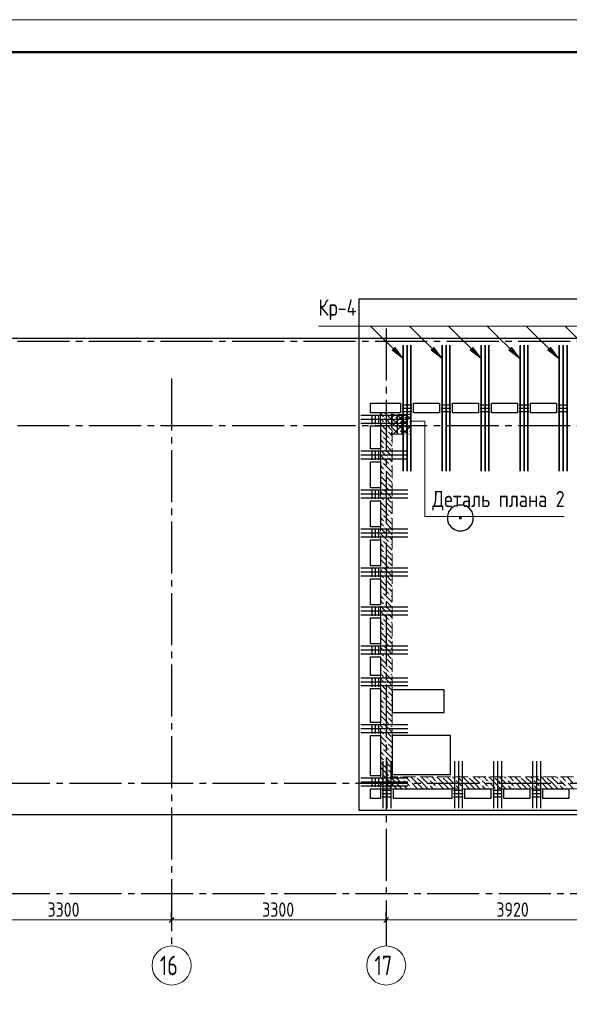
# Model space of a CAD drawing. Header units: millimetres. Extents: x 0 to 43617, y 0 to 29700.
# Tile 5 of 7: x 21594 to 30045, y 14553 to 29700. Entities that reach past the tile are written whole.
import ezdxf

# ---------------------------------------------------------------- set-up
doc = ezdxf.new("R2010")
doc.units = ezdxf.units.MM
doc.linetypes.add('______2', pattern=[270, 200, -70])
doc.linetypes.add('______5', pattern=[1100, 800, -100, 100, -100])
for name, color, linetype, lineweight, true_color in [('S1 Стержни арматуры фон', 7, '______2', 13, 0xa0a0a0), ('Вспомогательная арматура', 7, 'Continuous', 18, 0x656565), ('Поперечная арматура', 7, 'Continuous', 18, 0x5a2814), ('Поперечное армирование AW фон', 7, '______2', 13, 0xa0a0a0), ('Ребро вкладыша арматура поперечная AW', 7, 'Continuous', 18, 0x5a2814)]:
    doc.layers.add(name, color=color, linetype=linetype, lineweight=lineweight, true_color=true_color)
for name, color, linetype, lineweight in [('Standard', 7, 'Continuous', 25), ('ЖБ Перекрытие верхний уровень', 7, 'Continuous', 35), ('ЖБ Стена верхний уровень', 7, 'Continuous', 35), ('Оси', 40, '______5', 18), ('Позиционная метка номер позиции', 7, 'Continuous', 13), ('Примечания', 7, 'Continuous', 25), ('Ребро вкладыша арматура S1', 7, 'Continuous', 25)]:
    doc.layers.add(name, color=color, linetype=linetype, lineweight=lineweight)
doc.styles.add('GOST 2.304-81', font='txt')
doc.styles.add('ISOCPEUR', font='txt')

msp = doc.modelspace()

# ---------------------------------------------------------------- hatches: boundary and pattern name
at = {"layer": 'ЖБ Стена верхний уровень', "linetype": 'Continuous', "lineweight": 18, "transparency": 33554687}
for points in [[(27290, 23650), (27287, 23647), (27284, 23650)], [(27200, 23573), (27207, 23580), (27213, 23573), (27207, 23567)], [(27200, 23493), (27207, 23500), (27213, 23493), (27207, 23487)], [(27240, 23373), (27247, 23380), (27253, 23373), (27247, 23367)], [(27160, 23293), (27167, 23300), (27173, 23293), (27167, 23287)], [(27200, 23173), (27207, 23180), (27213, 23173), (27207, 23167)], [(27280, 23253), (27287, 23260), (27293, 23253), (27287, 23247)], [(27200, 23093), (27207, 23100), (27213, 23093), (27207, 23087)], [(27160, 22893), (27167, 22900), (27173, 22893), (27167, 22887)], [(27240, 22973), (27247, 22980), (27253, 22973), (27247, 22967)], [(27200, 22773), (27207, 22780), (27213, 22773), (27207, 22767)], [(27280, 22853), (27287, 22860), (27293, 22853), (27287, 22847)], [(27200, 22693), (27207, 22700), (27213, 22693), (27207, 22687)], [(27240, 22573), (27247, 22580), (27253, 22573), (27247, 22567)], [(27160, 22493), (27167, 22500), (27173, 22493), (27167, 22487)], [(27280, 22453), (27287, 22460), (27293, 22453), (27287, 22447)], [(27200, 22373), (27207, 22380), (27213, 22373), (27207, 22367)], [(27200, 22293), (27207, 22300), (27213, 22293), (27207, 22287)], [(27240, 22173), (27247, 22180), (27253, 22173), (27247, 22167)], [(27160, 22093), (27167, 22100), (27173, 22093), (27167, 22087)], [(27200, 21973), (27207, 21980), (27213, 21973), (27207, 21967)], [(27280, 22053), (27287, 22060), (27293, 22053), (27287, 22047)], [(27200, 21893), (27207, 21900), (27213, 21893), (27207, 21887)], [(27160, 21693), (27167, 21700), (27173, 21693), (27167, 21687)], [(27240, 21773), (27247, 21780), (27253, 21773), (27247, 21767)], [(27200, 21573), (27207, 21580), (27213, 21573), (27207, 21567)], [(27280, 21653), (27287, 21660), (27293, 21653), (27287, 21647)], [(27200, 21493), (27207, 21500), (27213, 21493), (27207, 21487)], [(27240, 21373), (27247, 21380), (27253, 21373), (27247, 21367)], [(27160, 21293), (27167, 21300), (27173, 21293), (27167, 21287)], [(27280, 21253), (27287, 21260), (27293, 21253), (27287, 21247)], [(27200, 21173), (27207, 21180), (27213, 21173), (27207, 21167)], [(27200, 21093), (27207, 21100), (27213, 21093), (27207, 21087)], [(27240, 20973), (27247, 20980), (27253, 20973), (27247, 20967)], [(27160, 20893), (27167, 20900), (27173, 20893), (27167, 20887)], [(27200, 20773), (27207, 20780), (27213, 20773), (27207, 20767)], [(27280, 20853), (27287, 20860), (27293, 20853), (27287, 20847)], [(27200, 20693), (27207, 20700), (27213, 20693), (27207, 20687)], [(27160, 20493), (27167, 20500), (27173, 20493), (27167, 20487)], [(27240, 20573), (27247, 20580), (27253, 20573), (27247, 20567)], [(27280, 20453), (27287, 20460), (27293, 20453), (27287, 20447)], [(27200, 20373), (27207, 20380), (27213, 20373), (27207, 20367)], [(27200, 20293), (27207, 20300), (27213, 20293), (27207, 20287)], [(27240, 20173), (27247, 20180), (27253, 20173), (27247, 20167)], [(27160, 20093), (27167, 20100), (27173, 20093), (27167, 20087)], [(27280, 20053), (27287, 20060), (27293, 20053), (27287, 20047)], [(27200, 19973), (27207, 19980), (27213, 19973), (27207, 19967)], [(27200, 19893), (27207, 19900), (27213, 19893), (27207, 19887)], [(27160, 19693), (27167, 19700), (27173, 19693), (27167, 19687)], [(27240, 19773), (27247, 19780), (27253, 19773), (27247, 19767)], [(27200, 19573), (27207, 19580), (27213, 19573), (27207, 19567)], [(27280, 19653), (27287, 19660), (27293, 19653), (27287, 19647)], [(27200, 19493), (27207, 19500), (27213, 19493), (27207, 19487)], [(27160, 19293), (27167, 19300), (27173, 19293), (27167, 19287)], [(27240, 19373), (27247, 19380), (27253, 19373), (27247, 19367)], [(27280, 19253), (27287, 19260), (27293, 19253), (27287, 19247)], [(27200, 19173), (27207, 19180), (27213, 19173), (27207, 19167)], [(27200, 19093), (27207, 19100), (27213, 19093), (27207, 19087)], [(27240, 18973), (27247, 18980), (27253, 18973), (27247, 18967)], [(27160, 18893), (27167, 18900), (27173, 18893), (27167, 18887)], [(27280, 18853), (27287, 18860), (27293, 18853), (27287, 18847)], [(27200, 18773), (27207, 18780), (27213, 18773), (27207, 18767)], [(27200, 18693), (27207, 18700), (27213, 18693), (27207, 18687)], [(27160, 18493), (27167, 18500), (27173, 18493), (27167, 18487)], [(27240, 18573), (27247, 18580), (27253, 18573), (27247, 18567)], [(27200, 18373), (27207, 18380), (27213, 18373), (27207, 18367)], [(27280, 18453), (27287, 18460), (27293, 18453), (27287, 18447)], [(27200, 18293), (27207, 18300), (27213, 18293), (27207, 18287)], [(27240, 18173), (27247, 18180), (27253, 18173), (27247, 18167)], [(27160, 18093), (27167, 18100), (27173, 18093), (27167, 18087)], [(27280, 18053), (27287, 18060), (27293, 18053), (27287, 18047)], [(27690, 18050), (27687, 18047), (27684, 18050)], [(28090, 18050), (28087, 18047), (28084, 18050)], [(28490, 18050), (28487, 18047), (28484, 18050)], [(28890, 18050), (28887, 18047), (28884, 18050)], [(29290, 18050), (29287, 18047), (29284, 18050)], [(29690, 18050), (29687, 18047), (29684, 18050)], [(27200, 17973), (27207, 17980), (27213, 17973), (27207, 17967)], [(27200, 17893), (27207, 17900), (27213, 17893), (27207, 17887)], [(27480, 18013), (27487, 18020), (27493, 18013), (27487, 18007)], [(27480, 17933), (27487, 17940), (27493, 17933), (27487, 17927)], [(27600, 17973), (27607, 17980), (27613, 17973), (27607, 17967)], [(27600, 17893), (27607, 17900), (27613, 17893), (27607, 17887)], [(27880, 18013), (27887, 18020), (27893, 18013), (27887, 18007)], [(27880, 17933), (27887, 17940), (27893, 17933), (27887, 17927)], [(28000, 17973), (28007, 17980), (28013, 17973), (28007, 17967)], [(28000, 17893), (28007, 17900), (28013, 17893), (28007, 17887)], [(28280, 18013), (28287, 18020), (28293, 18013), (28287, 18007)], [(28280, 17933), (28287, 17940), (28293, 17933), (28287, 17927)], [(28400, 17973), (28407, 17980), (28413, 17973), (28407, 17967)], [(28400, 17893), (28407, 17900), (28413, 17893), (28407, 17887)], [(28680, 18013), (28687, 18020), (28693, 18013), (28687, 18007)], [(28680, 17933), (28687, 17940), (28693, 17933), (28687, 17927)], [(28800, 17973), (28807, 17980), (28813, 17973), (28807, 17967)], [(28800, 17893), (28807, 17900), (28813, 17893), (28807, 17887)], [(29080, 18013), (29087, 18020), (29093, 18013), (29087, 18007)], [(29080, 17933), (29087, 17940), (29093, 17933), (29087, 17927)], [(29200, 17973), (29207, 17980), (29213, 17973), (29207, 17967)], [(29200, 17893), (29207, 17900), (29213, 17893), (29207, 17887)], [(29480, 18013), (29487, 18020), (29493, 18013), (29487, 18007)], [(29480, 17933), (29487, 17940), (29493, 17933), (29487, 17927)], [(29600, 17973), (29607, 17980), (29613, 17973), (29607, 17967)], [(29600, 17893), (29607, 17900), (29613, 17893), (29607, 17887)], [(29880, 18013), (29887, 18020), (29893, 18013), (29887, 18007)], [(29880, 17933), (29887, 17940), (29893, 17933), (29887, 17927)], [(30000, 17973), (30007, 17980), (30013, 17973), (30007, 17967)], [(30000, 17893), (30007, 17900), (30013, 17893), (30007, 17887)]]:
    msp.add_hatch(color=7, dxfattribs=at).paths.add_polyline_path(points, flags=16)
at = {"layer": 'Позиционная метка номер позиции', "linetype": 'Continuous', "lineweight": 13, "transparency": 33554687}
for points in [[(27363, 24656), (27490, 24487), (27320, 24614)], [(27963, 24656), (28090, 24487), (27920, 24614)], [(28563, 24656), (28690, 24487), (28520, 24614)], [(29157, 24656), (29284, 24487), (29114, 24614)], [(29757, 24656), (29884, 24487), (29714, 24614)]]:
    msp.add_hatch(color=7, dxfattribs=at).paths.add_polyline_path(points, flags=16)

# ---------------------------------------------------------------- linework, layer by layer
at = {"layer": 'S1 Стержни арматуры фон', "color": 7, "linetype": 'Continuous', "lineweight": 25, "transparency": 33554687}
for p, q in [((27490, 24694), (27490, 22756)), ((27550, 24694), (27550, 22756)), ((27610, 24694), (27610, 22756)), ((28090, 24694), (28090, 22756)), ((28150, 24694), (28150, 22756)), ((28210, 24694), (28210, 22756)), ((28690, 24694), (28690, 22756)), ((28750, 24694), (28750, 22756)), ((28810, 24694), (28810, 22756)), ((29290, 24694), (29290, 22756)), ((29350, 24694), (29350, 22756)), ((29410, 24694), (29410, 22756)), ((29890, 24694), (29890, 22756)), ((29950, 24694), (29950, 22756)), ((30010, 24694), (30010, 22756))]:
    msp.add_line(p, q, dxfattribs=at)
at = {"layer": 'S1 Стержни арматуры фон', "color": 7, "linetype": 'Continuous', "lineweight": 35, "transparency": 33554687}
for p, q in [((27490, 24693), (27490, 22757)), ((27550, 24693), (27550, 22757)), ((27610, 24693), (27610, 22757)), ((28090, 24693), (28090, 22757)), ((28150, 24693), (28150, 22757)), ((28210, 24693), (28210, 22757)), ((28690, 24693), (28690, 22757)), ((28750, 24693), (28750, 22757)), ((28810, 24693), (28810, 22757)), ((29290, 24693), (29290, 22757)), ((29350, 24693), (29350, 22757)), ((29410, 24693), (29410, 22757)), ((29890, 24693), (29890, 22757)), ((29950, 24693), (29950, 22757)), ((30010, 24693), (30010, 22757))]:
    msp.add_line(p, q, dxfattribs=at)
at = {"layer": 'Standard', "color": 251, "linetype": 'Continuous', "lineweight": -3, "true_color": 0x656565, "transparency": 33554687}
for p, q in [((23930, 15850), (23930, 15975)), ((27230, 15850), (27230, 15975)), ((23930, 15850), (23930, 15725)), ((23930, 15850), (23930, 15850)), ((27230, 15850), (27230, 15725)), ((27230, 15850), (27230, 15850))]:
    msp.add_line(p, q, dxfattribs=at)
at = {"layer": 'Standard', "color": 7, "linetype": 'Continuous', "lineweight": 13, "transparency": 33554687}
for p, q in [((20630, 15850), (23930, 15850)), ((23930, 15850), (27230, 15850)), ((27230, 15850), (31150, 15850))]:
    msp.add_line(p, q, dxfattribs=at)
at = {"layer": 'Standard', "color": 7, "linetype": 'Continuous', "lineweight": 25, "transparency": 33554687}
for p, q in [((23892, 15812), (23967, 15887)), ((27192, 15812), (27267, 15887))]:
    msp.add_line(p, q, dxfattribs=at)
at = {"layer": 'Standard', "color": 7, "linetype": 'Continuous', "lineweight": 13, "transparency": 33554687}
msp.add_lwpolyline([(0, 0), (42000, 0), (42000, 29700), (0, 29700), (0, 0)], close=True, dxfattribs=at)
at = {"layer": 'Standard', "color": 7, "linetype": 'Continuous', "lineweight": 50, "transparency": 33554687}
msp.add_lwpolyline([(2000, 29200), (41500, 29200), (41500, 500), (2000, 500), (2000, 29200)], close=True, dxfattribs=at)
at = {"layer": 'Standard', "color": 254, "linetype": 'Continuous', "lineweight": 25, "true_color": 0xc4c4ff, "transparency": 33554687}
msp.add_lwpolyline([(5702, 17472), (35558, 17472), (35558, 24794), (5702, 24794), (5702, 17472)], dxfattribs=at)
at = {"layer": 'Вспомогательная арматура', "color": 7, "linetype": 'Continuous', "lineweight": 25, "transparency": 33554687}
for p, q in [((27400, 23622), (27400, 23327)), ((27470, 23622), (27470, 23327)), ((27540, 23622), (27540, 23327)), ((27610, 23622), (27610, 23327))]:
    msp.add_line(p, q, dxfattribs=at)
at = {"layer": 'ЖБ Перекрытие верхний уровень', "color": 7, "linetype": 'Continuous', "lineweight": 25, "transparency": 33554687}
for p, q in [((35490, 25400), (26810, 25400)), ((26810, 25400), (26810, 23800)), ((26810, 23800), (26810, 17540)), ((26990, 23650), (26990, 23800)), ((26990, 23800), (27450, 23800)), ((27450, 23800), (27450, 23650)), ((27650, 23650), (27650, 23800)), ((27650, 23800), (28050, 23800)), ((28050, 23800), (28050, 23650)), ((28250, 23650), (28250, 23800)), ((28250, 23800), (28650, 23800)), ((28650, 23800), (28650, 23650)), ((28850, 23800), (29250, 23800)), ((28850, 23650), (28850, 23800)), ((29250, 23800), (29250, 23650)), ((29450, 23650), (29450, 23800)), ((29450, 23800), (29850, 23800)), ((29850, 23800), (29850, 23650)), ((27450, 23650), (26990, 23650)), ((28050, 23650), (27650, 23650)), ((28650, 23650), (28250, 23650)), ((29250, 23650), (28850, 23650)), ((29850, 23650), (29450, 23650)), ((26990, 23100), (26990, 23450)), ((26990, 23450), (27140, 23450)), ((27140, 23450), (27140, 23100)), ((27140, 23100), (26990, 23100)), ((26990, 22500), (26990, 22900)), ((26990, 22900), (27140, 22900)), ((27140, 22900), (27140, 22500)), ((27140, 22500), (26990, 22500)), ((26990, 21900), (26990, 22300)), ((26990, 22300), (27140, 22300)), ((27140, 22300), (27140, 21900)), ((28190, 22127), (28171, 22067)), ((28227, 22178), (28190, 22127)), ((28278, 22215), (28227, 22178)), ((28338, 22234), (28278, 22215)), ((28402, 22234), (28338, 22234)), ((28462, 22215), (28402, 22234)), ((28513, 22178), (28462, 22215)), ((28550, 22127), (28513, 22178)), ((28569, 22067), (28550, 22127)), ((28171, 22067), (28171, 22003)), ((28171, 22003), (28190, 21943)), ((28550, 21943), (28569, 22003)), ((28569, 22003), (28569, 22067)), ((27140, 21900), (26990, 21900)), ((28190, 21943), (28227, 21892)), ((28227, 21892), (28278, 21855)), ((28278, 21855), (28338, 21836)), ((28338, 21836), (28402, 21836)), ((28402, 21836), (28462, 21855)), ((28462, 21855), (28513, 21892)), ((28513, 21892), (28550, 21943)), ((26990, 21300), (26990, 21700)), ((26990, 21700), (27140, 21700)), ((27140, 21700), (27140, 21300)), ((27140, 21300), (26990, 21300)), ((26990, 20700), (26990, 21100)), ((26990, 21100), (27140, 21100)), ((27140, 21100), (27140, 20700)), ((27140, 20700), (26990, 20700)), ((26990, 20100), (26990, 20500)), ((26990, 20500), (27140, 20500)), ((27140, 20500), (27140, 20100)), ((27140, 20100), (26990, 20100)), ((26990, 19610), (26990, 19900)), ((26990, 19900), (27140, 19900)), ((27140, 19900), (27140, 19610)), ((27140, 19610), (26990, 19610)), ((26990, 18890), (26990, 19410)), ((26990, 19410), (27140, 19410)), ((27140, 19410), (27140, 18890)), ((28120, 19390), (27320, 19390)), ((27320, 19390), (27320, 19040)), ((28120, 19040), (28120, 19390)), ((27320, 19040), (28120, 19040)), ((27140, 18890), (26990, 18890)), ((26990, 18070), (26990, 18690)), ((26990, 18690), (27140, 18690)), ((27140, 18690), (27140, 18070)), ((28220, 18690), (27320, 18690)), ((27320, 18690), (27320, 18090)), ((28220, 18090), (28220, 18690)), ((27140, 18070), (26990, 18070)), ((27320, 18090), (28220, 18090)), ((26990, 17870), (27140, 17870)), ((26990, 17720), (26990, 17870)), ((27140, 17870), (27140, 17720)), ((27340, 17870), (28240, 17870)), ((27340, 17720), (27340, 17870)), ((28240, 17870), (28240, 17720)), ((28440, 17720), (28440, 17870)), ((28440, 17870), (28840, 17870)), ((28840, 17870), (28840, 17720)), ((29040, 17720), (29040, 17870)), ((29040, 17870), (29440, 17870)), ((29440, 17870), (29440, 17720)), ((29640, 17720), (29640, 17870)), ((29640, 17870), (30040, 17870)), ((30040, 17870), (30040, 17720)), ((27140, 17720), (26990, 17720)), ((28240, 17720), (27340, 17720)), ((28840, 17720), (28440, 17720)), ((29440, 17720), (29040, 17720)), ((30040, 17720), (29640, 17720)), ((26810, 17540), (35490, 17540))]:
    msp.add_line(p, q, dxfattribs=at)
at = {"layer": 'ЖБ Перекрытие верхний уровень', "color": 7, "linetype": 'Continuous', "lineweight": 13, "transparency": 33554687}
for points in [[(28357, 22048), (28383, 22048), (28383, 22022), (28357, 22022), (28357, 22048)], [(28382, 22023), (28358, 22023), (28358, 22047), (28382, 22047), (28382, 22023)], [(28360, 22045), (28380, 22045), (28380, 22045), (28360, 22045), (28360, 22045), (28360, 22025), (28380, 22025), (28380, 22045), (28360, 22045)], [(28362, 22043), (28378, 22043), (28378, 22043), (28362, 22043), (28362, 22043), (28362, 22027), (28378, 22027), (28378, 22043), (28362, 22043)], [(28363, 22042), (28377, 22042), (28377, 22042), (28363, 22042), (28363, 22042), (28363, 22028), (28377, 22028), (28377, 22042), (28363, 22042)], [(28365, 22040), (28375, 22040), (28375, 22030), (28365, 22030), (28365, 22040)], [(28373, 22032), (28367, 22032), (28367, 22038), (28373, 22038), (28373, 22032)], [(28368, 22037), (28372, 22037), (28372, 22033), (28368, 22033), (28368, 22037)]]:
    msp.add_lwpolyline(points, dxfattribs=at)
at = {"layer": 'ЖБ Стена верхний уровень', "color": 251, "linetype": '______2', "lineweight": 13, "true_color": 0x656565, "transparency": 33554687}
for p, q in [((27140, 23650), (27140, 17870)), ((27320, 23650), (27140, 23650)), ((27320, 18050), (27320, 23650)), ((32270, 18050), (27320, 18050)), ((27140, 17870), (27320, 17870)), ((27320, 17870), (32270, 17870))]:
    msp.add_line(p, q, dxfattribs=at)
at = {"layer": 'ЖБ Стена верхний уровень', "color": 9, "linetype": 'Continuous', "lineweight": 18, "true_color": 0xc7c7c7, "transparency": 33554687}
for p, q in [((27140, 23640), (27187, 23593)), ((27307, 23553), (27210, 23650)), ((27307, 23633), (27320, 23620)), ((27147, 23553), (27140, 23560)), ((27140, 23480), (27227, 23393)), ((27187, 23513), (27147, 23553)), ((27227, 23553), (27307, 23473)), ((27307, 23553), (27320, 23540)), ((27147, 23393), (27267, 23273)), ((27227, 23473), (27320, 23380)), ((27320, 23300), (27267, 23353)), ((27140, 23320), (27147, 23313)), ((27140, 23240), (27187, 23193)), ((27307, 23153), (27187, 23273)), ((27307, 23233), (27320, 23220)), ((27147, 23153), (27140, 23160)), ((27140, 23080), (27227, 22993)), ((27187, 23113), (27147, 23153)), ((27227, 23153), (27307, 23073)), ((27227, 23073), (27320, 22980)), ((27307, 23153), (27320, 23140)), ((27140, 22920), (27147, 22913)), ((27147, 22993), (27267, 22873)), ((27307, 22753), (27187, 22873)), ((27320, 22900), (27267, 22953)), ((27140, 22840), (27187, 22793)), ((27147, 22753), (27140, 22760)), ((27187, 22713), (27147, 22753)), ((27227, 22753), (27307, 22673)), ((27307, 22833), (27320, 22820)), ((27307, 22753), (27320, 22740)), ((27140, 22680), (27227, 22593)), ((27147, 22593), (27267, 22473)), ((27227, 22673), (27320, 22580)), ((27140, 22520), (27147, 22513)), ((27140, 22440), (27187, 22393)), ((27307, 22353), (27187, 22473)), ((27320, 22500), (27267, 22553)), ((27307, 22433), (27320, 22420)), ((27147, 22353), (27140, 22360)), ((27140, 22280), (27227, 22193)), ((27187, 22313), (27147, 22353)), ((27227, 22353), (27307, 22273)), ((27227, 22273), (27320, 22180)), ((27307, 22353), (27320, 22340)), ((27140, 22120), (27147, 22113)), ((27147, 22193), (27267, 22073)), ((27320, 22100), (27267, 22153)), ((27140, 22040), (27187, 21993)), ((27307, 21953), (27187, 22073)), ((27307, 22033), (27320, 22020)), ((27147, 21953), (27140, 21960)), ((27140, 21880), (27227, 21793)), ((27187, 21913), (27147, 21953)), ((27227, 21953), (27307, 21873)), ((27227, 21873), (27320, 21780)), ((27307, 21953), (27320, 21940)), ((27140, 21720), (27147, 21713)), ((27147, 21793), (27267, 21673)), ((27307, 21553), (27187, 21673)), ((27320, 21700), (27267, 21753)), ((27140, 21640), (27187, 21593)), ((27147, 21553), (27140, 21560)), ((27187, 21513), (27147, 21553)), ((27227, 21553), (27307, 21473)), ((27307, 21633), (27320, 21620)), ((27307, 21553), (27320, 21540)), ((27140, 21480), (27227, 21393)), ((27147, 21393), (27267, 21273)), ((27227, 21473), (27320, 21380)), ((27140, 21320), (27147, 21313)), ((27140, 21240), (27187, 21193)), ((27307, 21153), (27187, 21273)), ((27320, 21300), (27267, 21353)), ((27307, 21233), (27320, 21220)), ((27147, 21153), (27140, 21160)), ((27140, 21080), (27227, 20993)), ((27187, 21113), (27147, 21153)), ((27227, 21153), (27307, 21073)), ((27227, 21073), (27320, 20980)), ((27307, 21153), (27320, 21140)), ((27140, 20920), (27147, 20913)), ((27147, 20993), (27267, 20873)), ((27320, 20900), (27267, 20953)), ((27140, 20840), (27187, 20793)), ((27147, 20753), (27140, 20760)), ((27187, 20713), (27147, 20753)), ((27307, 20753), (27187, 20873)), ((27227, 20753), (27307, 20673)), ((27307, 20833), (27320, 20820)), ((27307, 20753), (27320, 20740)), ((27140, 20680), (27227, 20593)), ((27227, 20673), (27320, 20580)), ((27140, 20520), (27147, 20513)), ((27147, 20593), (27267, 20473)), ((27307, 20353), (27187, 20473)), ((27320, 20500), (27267, 20553)), ((27140, 20440), (27187, 20393)), ((27147, 20353), (27140, 20360)), ((27187, 20313), (27147, 20353)), ((27227, 20353), (27307, 20273)), ((27307, 20433), (27320, 20420)), ((27307, 20353), (27320, 20340)), ((27140, 20280), (27227, 20193)), ((27147, 20193), (27267, 20073)), ((27227, 20273), (27320, 20180)), ((27320, 20100), (27267, 20153)), ((27140, 20120), (27147, 20113)), ((27140, 20040), (27187, 19993)), ((27307, 19953), (27187, 20073)), ((27307, 20033), (27320, 20020)), ((27147, 19953), (27140, 19960)), ((27140, 19880), (27227, 19793)), ((27187, 19913), (27147, 19953)), ((27227, 19953), (27307, 19873)), ((27227, 19873), (27320, 19780)), ((27307, 19953), (27320, 19940)), ((27140, 19720), (27147, 19713)), ((27147, 19793), (27267, 19673)), ((27320, 19700), (27267, 19753)), ((27140, 19640), (27187, 19593)), ((27147, 19553), (27140, 19560)), ((27187, 19513), (27147, 19553)), ((27307, 19553), (27187, 19673)), ((27227, 19553), (27307, 19473)), ((27307, 19633), (27320, 19620)), ((27307, 19553), (27320, 19540)), ((27140, 19480), (27227, 19393)), ((27147, 19393), (27267, 19273)), ((27227, 19473), (27320, 19380)), ((27140, 19320), (27147, 19313)), ((27140, 19240), (27187, 19193)), ((27307, 19153), (27187, 19273)), ((27320, 19300), (27267, 19353)), ((27147, 19153), (27140, 19160)), ((27187, 19113), (27147, 19153)), ((27227, 19153), (27307, 19073)), ((27307, 19233), (27320, 19220)), ((27307, 19153), (27320, 19140)), ((27140, 19080), (27227, 18993)), ((27147, 18993), (27267, 18873)), ((27227, 19073), (27320, 18980)), ((27320, 18900), (27267, 18953)), ((27140, 18920), (27147, 18913)), ((27140, 18840), (27187, 18793)), ((27307, 18753), (27187, 18873)), ((27307, 18833), (27320, 18820)), ((27147, 18753), (27140, 18760)), ((27140, 18680), (27227, 18593)), ((27187, 18713), (27147, 18753)), ((27227, 18753), (27307, 18673)), ((27227, 18673), (27320, 18580)), ((27307, 18753), (27320, 18740)), ((27140, 18520), (27147, 18513)), ((27147, 18593), (27267, 18473)), ((27320, 18500), (27267, 18553)), ((27140, 18440), (27187, 18393)), ((27147, 18353), (27140, 18360)), ((27187, 18313), (27147, 18353)), ((27307, 18353), (27187, 18473)), ((27227, 18353), (27307, 18273)), ((27307, 18433), (27320, 18420)), ((27307, 18353), (27320, 18340)), ((27140, 18280), (27227, 18193)), ((27147, 18193), (27267, 18073)), ((27227, 18273), (27320, 18180)), ((27140, 18120), (27147, 18113)), ((27140, 18040), (27187, 17993)), ((27307, 17953), (27187, 18073)), ((27320, 18100), (27267, 18153)), ((27307, 18033), (27320, 18020)), ((27387, 18033), (27370, 18050)), ((27387, 18033), (27467, 17953)), ((27450, 18050), (27467, 18033)), ((27530, 18050), (27587, 17993)), ((27707, 17953), (27610, 18050)), ((27707, 18033), (27787, 17953)), ((27787, 18033), (27770, 18050)), ((27787, 18033), (27867, 17953)), ((27850, 18050), (27867, 18033)), ((27930, 18050), (27987, 17993)), ((28107, 17953), (28010, 18050)), ((28107, 18033), (28187, 17953)), ((28187, 18033), (28170, 18050)), ((28187, 18033), (28267, 17953)), ((28250, 18050), (28267, 18033)), ((28330, 18050), (28387, 17993)), ((28507, 17953), (28410, 18050)), ((28507, 18033), (28587, 17953)), ((28587, 18033), (28570, 18050)), ((28587, 18033), (28667, 17953)), ((28650, 18050), (28667, 18033)), ((28730, 18050), (28787, 17993)), ((28907, 17953), (28810, 18050)), ((28907, 18033), (28987, 17953)), ((28987, 18033), (28970, 18050)), ((28987, 18033), (29067, 17953)), ((29050, 18050), (29067, 18033)), ((29130, 18050), (29187, 17993)), ((29307, 17953), (29210, 18050)), ((29307, 18033), (29387, 17953)), ((29387, 18033), (29370, 18050)), ((29387, 18033), (29467, 17953)), ((29450, 18050), (29467, 18033)), ((29530, 18050), (29587, 17993)), ((29707, 17953), (29610, 18050)), ((29707, 18033), (29787, 17953)), ((29787, 18033), (29770, 18050)), ((29787, 18033), (29867, 17953)), ((29850, 18050), (29867, 18033)), ((29930, 18050), (29987, 17993)), ((30107, 17953), (30010, 18050)), ((27147, 17953), (27140, 17960)), ((27140, 17880), (27150, 17870)), ((27187, 17913), (27147, 17953)), ((27227, 17953), (27307, 17873)), ((27307, 17953), (27320, 17940)), ((27320, 18020), (27387, 17953)), ((27320, 17940), (27387, 17873)), ((27387, 17953), (27470, 17870)), ((27547, 17953), (27507, 17993)), ((27507, 17913), (27550, 17870)), ((27587, 17913), (27547, 17953)), ((27627, 17953), (27707, 17873)), ((27707, 17953), (27787, 17873)), ((27787, 17953), (27870, 17870)), ((27947, 17953), (27907, 17993)), ((27907, 17913), (27950, 17870)), ((27987, 17913), (27947, 17953)), ((28027, 17953), (28107, 17873)), ((28107, 17953), (28187, 17873)), ((28187, 17953), (28270, 17870)), ((28347, 17953), (28307, 17993)), ((28307, 17913), (28350, 17870)), ((28387, 17913), (28347, 17953)), ((28427, 17953), (28507, 17873)), ((28507, 17953), (28587, 17873)), ((28587, 17953), (28670, 17870)), ((28747, 17953), (28707, 17993)), ((28707, 17913), (28750, 17870)), ((28787, 17913), (28747, 17953)), ((28827, 17953), (28907, 17873)), ((28907, 17953), (28987, 17873)), ((28987, 17953), (29070, 17870)), ((29147, 17953), (29107, 17993)), ((29107, 17913), (29150, 17870)), ((29187, 17913), (29147, 17953)), ((29227, 17953), (29307, 17873)), ((29307, 17953), (29387, 17873)), ((29387, 17953), (29470, 17870)), ((29547, 17953), (29507, 17993)), ((29507, 17913), (29550, 17870)), ((29587, 17913), (29547, 17953)), ((29627, 17953), (29707, 17873)), ((29707, 17953), (29787, 17873)), ((29787, 17953), (29870, 17870)), ((29947, 17953), (29907, 17993)), ((29907, 17913), (29950, 17870)), ((29987, 17913), (29947, 17953)), ((30027, 17953), (30107, 17873)), ((27227, 17873), (27230, 17870)), ((27627, 17873), (27630, 17870)), ((28027, 17873), (28030, 17870)), ((28427, 17873), (28430, 17870)), ((28827, 17873), (28830, 17870)), ((29227, 17873), (29230, 17870)), ((29627, 17873), (29630, 17870)), ((30027, 17873), (30030, 17870))]:
    msp.add_line(p, q, dxfattribs=at)
at = {"layer": 'Оси', "color": 8, "linetype": '______5', "lineweight": -3, "transparency": 33554687}
for p, q in [((27230, 24950), (27230, 15450)), ((35560, 24750), (4100, 24750)), ((23930, 24180), (23930, 15450)), ((35560, 23450), (4100, 23450)), ((35560, 23450), (4100, 23450)), ((35260, 17950), (4100, 17950)), ((35260, 16250), (4100, 16250))]:
    msp.add_line(p, q, dxfattribs=at)
at = {"layer": 'Оси', "color": 7, "linetype": 'Continuous', "lineweight": 13, "transparency": 33554687}
for centre in [(23930, 15150), (27230, 15150)]:
    msp.add_circle(centre, 300, dxfattribs=at)
at = {"layer": 'Позиционная метка номер позиции', "color": 7, "linetype": 'Continuous', "lineweight": 13, "transparency": 33554687}
for p, q in [((28090, 24487), (27590, 24987)), ((28690, 24487), (28190, 24987)), ((29284, 24487), (28784, 24987)), ((29884, 24487), (29384, 24987)), ((30484, 24487), (29984, 24987)), ((27320, 24614), (27363, 24656)), ((27490, 24487), (27320, 24614)), ((27342, 24635), (27331, 24646)), ((27363, 24656), (27490, 24487)), ((27920, 24614), (27963, 24656)), ((28090, 24487), (27920, 24614)), ((27942, 24635), (27931, 24646)), ((27963, 24656), (28090, 24487)), ((28520, 24614), (28563, 24656)), ((28690, 24487), (28520, 24614)), ((28542, 24635), (28531, 24646)), ((28563, 24656), (28690, 24487)), ((29114, 24614), (29157, 24656)), ((29284, 24487), (29114, 24614)), ((29136, 24635), (29125, 24646)), ((29157, 24656), (29284, 24487)), ((29714, 24614), (29757, 24656)), ((29884, 24487), (29714, 24614)), ((29736, 24635), (29725, 24646)), ((29757, 24656), (29884, 24487)), ((27490, 24487), (27490, 24487)), ((27490, 24487), (27490, 24487)), ((27490, 24487), (27490, 24487)), ((28090, 24487), (28090, 24487)), ((28090, 24487), (28090, 24487)), ((28090, 24487), (28090, 24487)), ((28690, 24487), (28690, 24487)), ((28690, 24487), (28690, 24487)), ((28690, 24487), (28690, 24487)), ((29284, 24487), (29284, 24487)), ((29284, 24487), (29284, 24487)), ((29284, 24487), (29284, 24487)), ((29884, 24487), (29884, 24487)), ((29884, 24487), (29884, 24487)), ((29884, 24487), (29884, 24487))]:
    msp.add_line(p, q, dxfattribs=at)
for points in [[(27490, 24487), (26990, 24987), (26188, 24987)], [(34690, 24487), (34190, 24987), (26188, 24987)]]:
    msp.add_lwpolyline(points, dxfattribs=at)
at = {"layer": 'Поперечная арматура', "color": 7, "linetype": 'Continuous', "lineweight": 25, "transparency": 33554687}
for centre in [(27390, 23580), (27390, 23510), (27460, 23580), (27460, 23510), (27530, 23580), (27530, 23510), (27600, 23580), (27600, 23510), (27390, 23440), (27390, 23370), (27460, 23440), (27460, 23370), (27530, 23440), (27530, 23370), (27600, 23440), (27600, 23370)]:
    msp.add_circle(centre, 5, dxfattribs=at)
at = {"layer": 'Поперечное армирование AW фон', "color": 7, "linetype": 'Continuous', "lineweight": 25, "transparency": 33554687}
for p, q in [((27474, 23775), (27626, 23775)), ((27474, 23725), (27626, 23725)), ((27474, 23675), (27626, 23675)), ((28074, 23775), (28226, 23775)), ((28074, 23725), (28226, 23725)), ((28074, 23675), (28226, 23675)), ((28674, 23775), (28825, 23775)), ((28674, 23725), (28825, 23725)), ((28674, 23675), (28825, 23675)), ((29274, 23775), (29425, 23775)), ((29274, 23725), (29425, 23725)), ((29274, 23675), (29425, 23675)), ((29874, 23775), (30025, 23775)), ((29874, 23725), (30025, 23725)), ((29874, 23675), (30025, 23675))]:
    msp.add_line(p, q, dxfattribs=at)
at = {"layer": 'Примечания', "color": 252, "linetype": 'Continuous', "lineweight": 13, "true_color": 0x8f8f8f, "transparency": 33554687}
for p, q in [((27310, 23576), (27361, 23627)), ((27310, 23436), (27501, 23627)), ((27310, 23570), (27558, 23322)), ((27336, 23322), (27587, 23573)), ((27393, 23627), (27587, 23433)), ((27533, 23627), (27587, 23573)), ((27587, 23573), (27615, 23601)), ((27587, 23573), (27615, 23545)), ((27310, 23430), (27418, 23322)), ((27476, 23322), (27587, 23433)), ((27587, 23433), (27615, 23461)), ((27587, 23433), (27615, 23405))]:
    msp.add_line(p, q, dxfattribs=at)
at = {"layer": 'Примечания', "color": 7, "linetype": '______2', "lineweight": 13, "transparency": 33554687}
for p, q in [((27615, 23627), (27310, 23627)), ((27310, 23627), (27310, 23322)), ((27615, 23322), (27615, 23627)), ((27310, 23322), (27615, 23322))]:
    msp.add_line(p, q, dxfattribs=at)
at = {"layer": 'Примечания', "color": 7, "linetype": 'Continuous', "lineweight": 13, "transparency": 33554687}
msp.add_lwpolyline([(27622, 23522), (27824, 23522), (27824, 22058), (29964, 22058)], dxfattribs=at)
at = {"layer": 'Ребро вкладыша арматура S1', "color": 7, "linetype": 'Continuous', "lineweight": 25, "transparency": 33554687}
for p, q in [((27562, 23610), (26842, 23610)), ((27562, 23550), (26842, 23550)), ((27562, 23490), (26842, 23490)), ((27562, 23060), (26842, 23060)), ((27562, 23000), (26842, 23000)), ((27562, 22940), (26842, 22940)), ((27562, 22460), (26842, 22460)), ((27562, 22400), (26842, 22400)), ((27562, 22340), (26842, 22340)), ((27562, 21860), (26842, 21860)), ((27562, 21800), (26842, 21800)), ((27562, 21740), (26842, 21740)), ((27562, 21260), (26842, 21260)), ((27562, 21200), (26842, 21200)), ((27562, 21140), (26842, 21140)), ((27562, 20660), (26842, 20660)), ((27562, 20600), (26842, 20600)), ((27562, 20540), (26842, 20540)), ((27562, 20060), (26842, 20060)), ((27562, 20000), (26842, 20000)), ((27562, 19940), (26842, 19940)), ((27562, 19570), (26842, 19570)), ((27562, 19510), (26842, 19510)), ((27562, 19450), (26842, 19450)), ((27562, 18850), (26842, 18850)), ((27562, 18790), (26842, 18790)), ((27562, 18730), (26842, 18730)), ((27180, 18292), (27180, 17572)), ((27240, 18292), (27240, 17572)), ((27300, 18292), (27300, 17572)), ((28280, 18292), (28280, 17572)), ((28340, 18292), (28340, 17572)), ((28400, 18292), (28400, 17572)), ((28880, 18292), (28880, 17572)), ((28940, 18292), (28940, 17572)), ((29000, 18292), (29000, 17572)), ((29480, 18292), (29480, 17572)), ((29540, 18292), (29540, 17572)), ((29600, 18292), (29600, 17572)), ((27562, 18030), (26842, 18030)), ((27562, 17970), (26842, 17970)), ((27562, 17910), (26842, 17910))]:
    msp.add_line(p, q, dxfattribs=at)
at = {"layer": 'Ребро вкладыша арматура поперечная AW', "color": 7, "linetype": 'Continuous', "lineweight": 25, "transparency": 33554687}
for p, q in [((27015, 23477), (27015, 23623)), ((27065, 23477), (27065, 23623)), ((27115, 23477), (27115, 23623)), ((27015, 22927), (27015, 23073)), ((27065, 22927), (27065, 23073)), ((27115, 22927), (27115, 23073)), ((27015, 22327), (27015, 22473)), ((27065, 22327), (27065, 22473)), ((27115, 22327), (27115, 22473)), ((27015, 21727), (27015, 21873)), ((27065, 21727), (27065, 21873)), ((27115, 21727), (27115, 21873)), ((27015, 21127), (27015, 21273)), ((27065, 21127), (27065, 21273)), ((27115, 21127), (27115, 21273)), ((27015, 20527), (27015, 20673)), ((27065, 20527), (27065, 20673)), ((27115, 20527), (27115, 20673)), ((27015, 19927), (27015, 20073)), ((27065, 19927), (27065, 20073)), ((27115, 19927), (27115, 20073)), ((27015, 19437), (27015, 19583)), ((27065, 19437), (27065, 19583)), ((27115, 19437), (27115, 19583)), ((27015, 18717), (27015, 18863)), ((27065, 18717), (27065, 18863)), ((27115, 18717), (27115, 18863)), ((27015, 17897), (27015, 18043)), ((27065, 17897), (27065, 18043)), ((27115, 17897), (27115, 18043)), ((27167, 17845), (27313, 17845)), ((27167, 17795), (27313, 17795)), ((27167, 17745), (27313, 17745)), ((28267, 17845), (28413, 17845)), ((28267, 17795), (28413, 17795)), ((28267, 17745), (28413, 17745)), ((28867, 17845), (29013, 17845)), ((28867, 17795), (29013, 17795)), ((28867, 17745), (29013, 17745)), ((29467, 17845), (29613, 17845)), ((29467, 17795), (29613, 17795)), ((29467, 17745), (29613, 17745))]:
    msp.add_line(p, q, dxfattribs=at)

# ---------------------------------------------------------------- texts
at = {"layer": 'Standard', "color": 7, "linetype": 'Continuous', "lineweight": 25, "transparency": 33554687, "attachment_point": 7, "style": 'GOST 2.304-81'}
for s, insert, char_height, width in [('Кр-4', (26188, 25078), 250, 728.95), ('3300', (22022, 15900), 220, 641.48), ('3300', (25322, 15900), 220, 641.48), ('3920', (28924, 15900), 220, 657.05)]:
    msp.add_mtext(s, dxfattribs=dict(at, insert=insert, char_height=char_height, width=width))
at = {"layer": 'Оси', "color": 7, "linetype": 'Continuous', "lineweight": 25, "transparency": 33554687, "char_height": 300, "width": 472.28, "attachment_point": 7, "style": 'ISOCPEUR'}
for s, insert in [('\\W0.75;16', (23750, 15000)), ('\\W0.75;17', (27050, 15000))]:
    msp.add_mtext(s, dxfattribs=dict(at, insert=insert))
at = {"layer": 'Примечания', "color": 7, "linetype": 'Continuous', "lineweight": 25, "transparency": 33554687, "insert": (27939, 22150), "char_height": 250, "width": 2150.15, "attachment_point": 7, "style": 'GOST 2.304-81'}
msp.add_mtext('Деталь\\~плана\\~2', dxfattribs=at)

doc.saveas('drawing.dxf')
